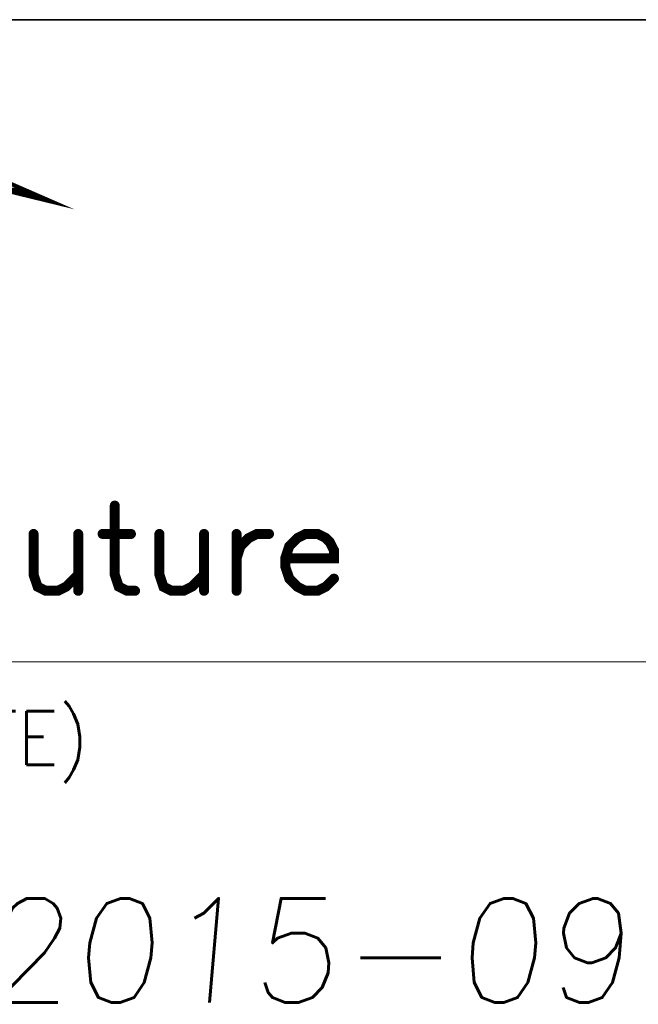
# Model space of a CAD drawing. Header units: millimetres. Extents: x 4065 to 8083, y -652 to 5416.
# Tile 63 of 256: x 6965 to 6991, y 296 to 338. Entities that reach past the tile are written whole.
import ezdxf
from ezdxf.enums import TextEntityAlignment as Align

# ---------------------------------------------------------------- set-up
doc = ezdxf.new("R2010")
doc.units = ezdxf.units.MM
doc.header["$LTSCALE"] = 0.8
doc.layers.get('0').update_dxf_attribs({"linetype": 'CONTINUOUS', "lineweight": 0})
doc.layers.add('2', color=3, linetype='CONTINUOUS', lineweight=0)
doc.styles.get("Standard").update_dxf_attribs({"font": 'romans.shx', "width": 0.8, "oblique": 5, "bigfont": 'whgtxt.shx'})

# ---------------------------------------------------------------- blocks, each defined once
blk = doc.blocks.new('SMOOTH_0$064516')
at = {"const_width": 0.0323}
blk.add_lwpolyline([(-0.0161, 0, 1), (0.0161, 0, 1)], format="xyb", close=True, dxfattribs=at)
blk = doc.blocks.new('SMOOTH_0$0254')
at = {"const_width": 0.0127}
blk.add_lwpolyline([(-0.00635, 0, 1), (0.00635, 0, 1)], format="xyb", close=True, dxfattribs=at)
blk = doc.blocks.new('logo')
at = {"color": 7}
for points, const_width in [([(-3400.866, 5340.526), (-3395.172, 5338.044), (-3404.927, 5340.423)], 0.338), ([(-3398.952, 5339.122), (-3397.769, 5339.122)], 0.338), ([(-3398.445, 5338.953), (-3397.431, 5338.953)], 0.338), ([(-3397.6, 5338.784), (-3397.093, 5338.784)], 0.338), ([(-3389.848, 5311.965), (-3389.848, 5306.032), (-3389.505, 5304.993), (-3388.801, 5304.641), (-3388.105, 5304.641)], 0.859), ([(-3396.83, 5309.527), (-3396.83, 5306.032), (-3396.478, 5304.993), (-3395.782, 5304.641), (-3394.734, 5304.641), (-3394.039, 5304.993), (-3392.991, 5306.032)], 0.859), ([(-3392.991, 5309.527), (-3392.991, 5304.641)], 0.859), ([(-3390.896, 5309.527), (-3388.457, 5309.527)], 0.859), ([(-3386.01, 5309.527), (-3386.01, 5306.032), (-3385.667, 5304.993), (-3384.962, 5304.641), (-3383.923, 5304.641), (-3383.219, 5304.993), (-3382.172, 5306.032)], 0.859), ([(-3382.172, 5309.527), (-3382.172, 5304.641)], 0.859), ([(-3379.381, 5307.431), (-3379.037, 5308.479), (-3378.342, 5309.175), (-3377.638, 5309.527), (-3376.59, 5309.527)], 0.859), ([(-3379.381, 5309.527), (-3379.381, 5304.641)], 0.859), ([(-3375.199, 5307.431), (-3371.008, 5307.431), (-3371.008, 5308.127), (-3371.36, 5308.823), (-3371.713, 5309.175), (-3372.408, 5309.527), (-3373.456, 5309.527), (-3374.151, 5309.175), (-3374.847, 5308.479), (-3375.199, 5307.431), (-3375.199, 5306.736), (-3374.847, 5305.688), (-3374.151, 5304.993), (-3373.456, 5304.641), (-3372.408, 5304.641), (-3371.713, 5304.993), (-3371.008, 5305.688)], 0.859)]:
    blk.add_lwpolyline(points, dxfattribs=dict(at, const_width=const_width))
at = {"color": 7, "const_width": 0.338}
blk.add_lwpolyline([(-3395.275, 5338.079), (-3404.919, 5340.432), (-3400.669, 5340.432), (-3395.275, 5338.079)], close=True, dxfattribs=at)
at = {"color": 7, "xscale": 13.31, "yscale": 13.31, "zscale": 13.31}
for name, p in [('SMOOTH_0$0254', (-3397.769, 5339.122)), ('SMOOTH_0$0254', (-3397.6, 5338.784)), ('SMOOTH_0$0254', (-3397.431, 5338.953)), ('SMOOTH_0$0254', (-3397.093, 5338.784)), ('SMOOTH_0$0254', (-3395.275, 5338.079)), ('SMOOTH_0$0254', (-3395.275, 5338.079)), ('SMOOTH_0$0254', (-3395.172, 5338.044)), ('SMOOTH_0$064516', (-3389.848, 5311.965)), ('SMOOTH_0$064516', (-3396.83, 5309.527)), ('SMOOTH_0$064516', (-3392.991, 5309.527)), ('SMOOTH_0$064516', (-3390.896, 5309.527)), ('SMOOTH_0$064516', (-3388.457, 5309.527)), ('SMOOTH_0$064516', (-3386.01, 5309.527)), ('SMOOTH_0$064516', (-3382.172, 5309.527)), ('SMOOTH_0$064516', (-3379.381, 5309.527)), ('SMOOTH_0$064516', (-3378.342, 5309.175)), ('SMOOTH_0$064516', (-3377.638, 5309.527)), ('SMOOTH_0$064516', (-3376.59, 5309.527)), ('SMOOTH_0$064516', (-3374.151, 5309.175)), ('SMOOTH_0$064516', (-3373.456, 5309.527)), ('SMOOTH_0$064516', (-3372.408, 5309.527)), ('SMOOTH_0$064516', (-3371.713, 5309.175)), ('SMOOTH_0$064516', (-3379.037, 5308.479)), ('SMOOTH_0$064516', (-3374.847, 5308.479)), ('SMOOTH_0$064516', (-3371.36, 5308.823)), ('SMOOTH_0$064516', (-3371.008, 5308.127)), ('SMOOTH_0$064516', (-3379.381, 5307.431)), ('SMOOTH_0$064516', (-3375.199, 5307.431)), ('SMOOTH_0$064516', (-3375.199, 5307.431)), ('SMOOTH_0$064516', (-3375.199, 5306.736)), ('SMOOTH_0$064516', (-3371.008, 5307.431)), ('SMOOTH_0$064516', (-3396.83, 5306.032)), ('SMOOTH_0$064516', (-3392.991, 5306.032)), ('SMOOTH_0$064516', (-3389.848, 5306.032)), ('SMOOTH_0$064516', (-3386.01, 5306.032)), ('SMOOTH_0$064516', (-3382.172, 5306.032)), ('SMOOTH_0$064516', (-3396.478, 5304.993)), ('SMOOTH_0$064516', (-3394.039, 5304.993)), ('SMOOTH_0$064516', (-3389.505, 5304.993)), ('SMOOTH_0$064516', (-3385.667, 5304.993)), ('SMOOTH_0$064516', (-3383.219, 5304.993)), ('SMOOTH_0$064516', (-3374.847, 5305.688)), ('SMOOTH_0$064516', (-3374.151, 5304.993)), ('SMOOTH_0$064516', (-3371.713, 5304.993)), ('SMOOTH_0$064516', (-3371.008, 5305.688)), ('SMOOTH_0$064516', (-3395.782, 5304.641)), ('SMOOTH_0$064516', (-3394.734, 5304.641)), ('SMOOTH_0$064516', (-3392.991, 5304.641)), ('SMOOTH_0$064516', (-3388.801, 5304.641)), ('SMOOTH_0$064516', (-3388.105, 5304.641)), ('SMOOTH_0$064516', (-3384.962, 5304.641)), ('SMOOTH_0$064516', (-3383.923, 5304.641)), ('SMOOTH_0$064516', (-3382.172, 5304.641)), ('SMOOTH_0$064516', (-3379.381, 5304.641)), ('SMOOTH_0$064516', (-3373.456, 5304.641)), ('SMOOTH_0$064516', (-3372.408, 5304.641))]:
    blk.add_blockref(name, p, dxfattribs=at)

msp = doc.modelspace()

# ---------------------------------------------------------------- linework, layer by layer
at = {"color": 7, "linetype": 'Continuous', "lineweight": 35}
msp.add_line((6866.498, 337.691), (7017.837, 337.691), dxfattribs=at)
at = {"color": 7, "linetype": 'Continuous'}
msp.add_line((6866.498, 310.275), (7017.837, 310.275), dxfattribs=at)

# ---------------------------------------------------------------- block references
at = {"color": 3, "linetype": 'Continuous', "xscale": 0.4968601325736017, "yscale": 0.4968601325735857, "zscale": 0.4968601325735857}
msp.add_blockref('logo', (8653.268, -2322.355), dxfattribs=at)

# ---------------------------------------------------------------- texts
at = {"color": 7, "linetype": 'Continuous', "width": 0.933333}
msp.add_text('(DATE)', height=2.288, dxfattribs=at).set_placement((6958.53, 308.166), align=Align.TOP_LEFT)
at = {"layer": '2', "oblique": 5}
msp.add_text('2015-09-21', height=4.4437, dxfattribs=at).set_placement((6963.32, 295.735))

doc.saveas('drawing.dxf')
